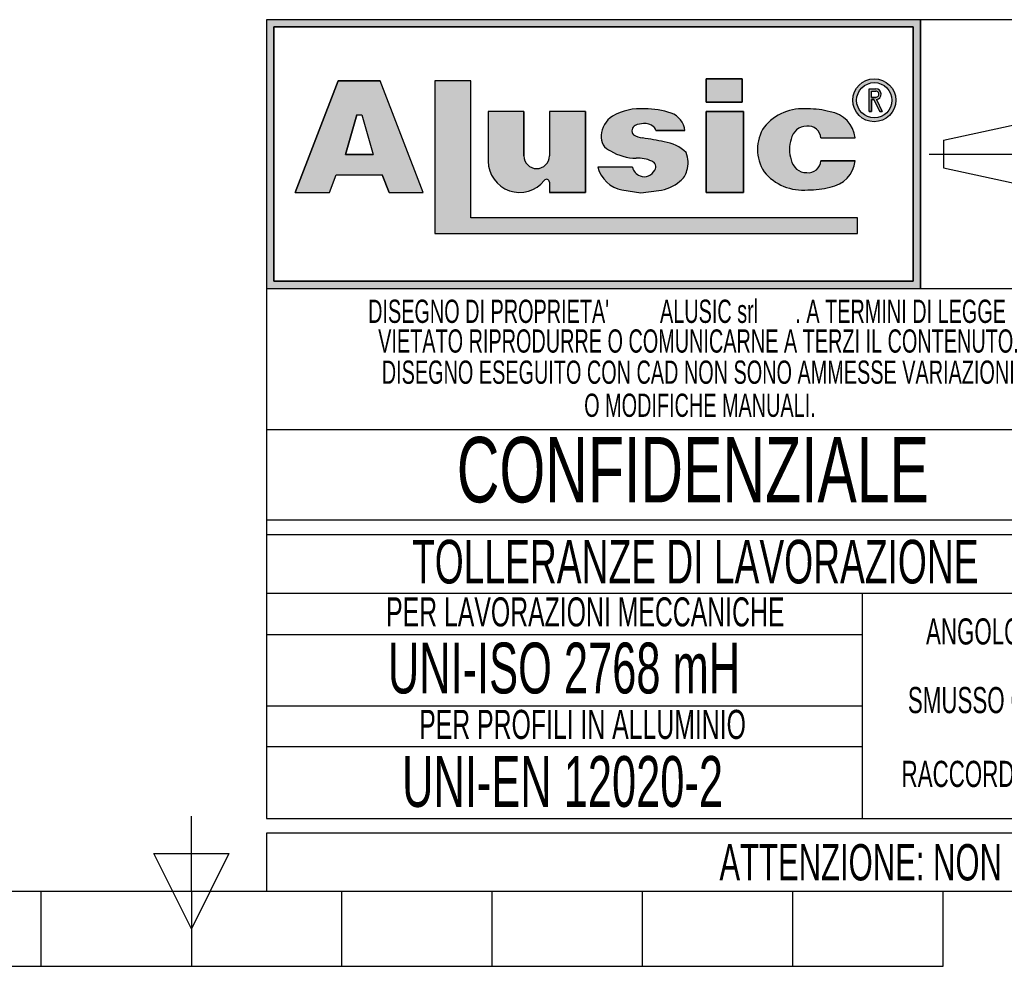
# Model space of a CAD drawing. Header units: millimetres. Extents: x 0 to 420, y 0 to 297.
# Tile 4 of 23: x 198 to 266, y 0 to 65. Entities that reach past the tile are written whole.
import ezdxf
from ezdxf.enums import TextEntityAlignment as Align

# ---------------------------------------------------------------- set-up
doc = ezdxf.new("R2010")
doc.units = ezdxf.units.MM
doc.linetypes.add('CENTERX2', pattern=[20.319999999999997, 12.7, -2.54, 2.54, -2.54])
doc.layers.add('CARTIGLIO', color=140, linetype='Continuous')
doc.styles.add('SLDTEXTSTYLE0', font='TXT', dxfattribs={"width": 0.6382978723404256})
doc.styles.add('SLDTEXTSTYLE1', font='TXT', dxfattribs={"width": 0.675})

# ---------------------------------------------------------------- blocks, each defined once
blk = doc.blocks.new('SW_NOTE_0_1')
at = {"layer": 'CARTIGLIO', "color": 0, "insert": (85.40558510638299, 3.222669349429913), "char_height": 2.5, "attachment_point": 2, "style": 'SLDTEXTSTYLE0'}
blk.add_mtext("ATTENZIONE: NON INTERPRETARE IL DISEGNO. IN CASO DI QUOTE MANCANTI O POCO CHIARE CONSULTARE L'UFFICIO TECNICO", dxfattribs=at)
blk = doc.blocks.new('SW_NOTE_0_14')
at = {"layer": 'CARTIGLIO', "color": 0, "insert": (6.67819148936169, 2.320321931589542), "char_height": 1.8, "attachment_point": 2, "style": 'SLDTEXTSTYLE0'}
blk.add_mtext("ANGOLO ±10'", dxfattribs=at)
blk = doc.blocks.new('SW_NOTE_0_15')
at = {"layer": 'CARTIGLIO', "color": 0, "insert": (23.93617021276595, 3.867203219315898), "char_height": 3, "attachment_point": 2, "style": 'SLDTEXTSTYLE0'}
blk.add_mtext('TOLLERANZE DI LAVORAZIONE', dxfattribs=at)
blk = doc.blocks.new('SW_NOTE_0_16')
at = {"layer": 'CARTIGLIO', "color": 0, "insert": (21.07265624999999, 5.800804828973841), "char_height": 4.500000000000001, "attachment_point": 2, "style": 'SLDTEXTSTYLE1'}
blk.add_mtext('CONFIDENZIALE', dxfattribs=at)
blk = doc.blocks.new('SW_NOTE_0_17')
at = {"layer": 'CARTIGLIO', "color": 0, "insert": (28.04255319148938, 2.062508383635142), "char_height": 1.6, "attachment_point": 2, "style": 'SLDTEXTSTYLE0'}
blk.add_mtext('DISEGNO ESEGUITO CON CAD NON SONO AMMESSE VARIAZIONI', dxfattribs=at)
blk = doc.blocks.new('SW_NOTE_0_18')
at = {"layer": 'CARTIGLIO', "color": 0, "insert": (27.3404255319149, 2.062508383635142), "char_height": 1.6, "attachment_point": 2, "style": 'SLDTEXTSTYLE0'}
blk.add_mtext('VIETATO RIPRODURRE O COMUNICARNE A TERZI IL CONTENUTO.', dxfattribs=at)
blk = doc.blocks.new('SW_NOTE_0_19')
at = {"layer": 'CARTIGLIO', "color": 0, "insert": (7.587765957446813, 2.320321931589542), "char_height": 1.8, "attachment_point": 2, "style": 'SLDTEXTSTYLE0'}
blk.add_mtext('SMUSSO 0.5x45°', dxfattribs=at)
blk = doc.blocks.new('SW_NOTE_0_20')
at = {"layer": 'CARTIGLIO', "color": 0, "insert": (10.40425531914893, 2.062508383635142), "char_height": 1.6, "attachment_point": 2, "style": 'SLDTEXTSTYLE0'}
blk.add_mtext('O MODIFICHE MANUALI.', dxfattribs=at)
blk = doc.blocks.new('SW_NOTE_0_21')
at = {"layer": 'CARTIGLIO', "color": 0, "char_height": 1.6, "attachment_point": 2, "style": 'SLDTEXTSTYLE0'}
for s, insert in [("DISEGNO DI PROPRIETA'", (10.27659574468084, 2.062508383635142)), ('ALUSIC srl', (25.45120500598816, 2.062508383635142)), (". A TERMINI DI LEGGE E'", (39.41078027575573, 2.062508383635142))]:
    blk.add_mtext(s, dxfattribs=dict(at, insert=insert))
blk = doc.blocks.new('SW_NOTE_0_22')
at = {"layer": 'CARTIGLIO', "color": 0, "insert": (8.569148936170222, 2.320321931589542), "char_height": 1.8, "attachment_point": 2, "style": 'SLDTEXTSTYLE0'}
blk.add_mtext('RACCORDO R 0.5', dxfattribs=at)
blk = doc.blocks.new('SW_NOTE_0_23')
at = {"layer": 'CARTIGLIO', "color": 0, "insert": (18.30319148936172, 2.578135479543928), "char_height": 2, "attachment_point": 2, "style": 'SLDTEXTSTYLE0'}
blk.add_mtext('PER LAVORAZIONI MECCANICHE', dxfattribs=at)
blk = doc.blocks.new('SW_NOTE_0_24')
at = {"layer": 'CARTIGLIO', "color": 0, "insert": (15.68484042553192, 4.511737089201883), "char_height": 3.5, "attachment_point": 2, "style": 'SLDTEXTSTYLE0'}
blk.add_mtext('UNI-ISO 2768 mH', dxfattribs=at)
blk = doc.blocks.new('SW_NOTE_0_25')
at = {"layer": 'CARTIGLIO', "color": 0, "insert": (13.85638297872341, 2.578135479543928), "char_height": 2, "attachment_point": 2, "style": 'SLDTEXTSTYLE0'}
blk.add_mtext('PER PROFILI IN ALLUMINIO', dxfattribs=at)
blk = doc.blocks.new('SW_NOTE_0_26')
at = {"layer": 'CARTIGLIO', "color": 0, "insert": (14.05585106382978, 4.511737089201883), "char_height": 3.5, "attachment_point": 2, "style": 'SLDTEXTSTYLE0'}
blk.add_mtext('UNI-EN 12020-2', dxfattribs=at)
blk = doc.blocks.new('Cartiglio ALUSIC')
at = {"layer": 'CARTIGLIO'}
h = blk.add_hatch(color=256, dxfattribs=at)
h.paths.add_polyline_path([(113.971100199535, 149.9990413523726), (113.971100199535, 131.4990413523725), (158.971100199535, 131.4990413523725), (158.971100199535, 149.9990413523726)], flags=0)
h.paths.add_polyline_path([(114.471100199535, 131.9990413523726), (114.471100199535, 149.4990413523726), (158.471100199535, 149.4990413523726), (158.471100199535, 131.9990413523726)], flags=0)
h = blk.add_hatch(color=256, dxfattribs=at)
h.paths.add_polyline_path([(118.292263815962, 138.1064632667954), (118.7611454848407, 139.3206628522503), (121.9303757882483, 139.3206628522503), (122.3992574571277, 138.1064632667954), (124.7510688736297, 138.1064632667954), (121.7833115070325, 145.7916640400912), (118.9082097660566, 145.7916640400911), (115.9404523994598, 138.1064632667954)], flags=0)
h.paths.add_polyline_path([(119.3961687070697, 140.7216809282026), (120.1708764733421, 143.4547391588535), (120.5206447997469, 143.4547391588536), (121.2953525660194, 140.721680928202)], flags=0)
for points in [[(128.0219401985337, 145.7956943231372), (125.5527056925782, 145.7956943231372), (125.5527056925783, 135.2696801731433), (154.6424359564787, 135.2696801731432), (154.6424359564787, 136.3597302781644), (128.0219401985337, 136.3597302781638)], [(144.2116339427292, 145.9308884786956), (144.2116339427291, 144.3245774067), (146.6985305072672, 144.3245774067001), (146.6985305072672, 145.9308884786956)], [(146.7838932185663, 143.6808359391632), (144.2116339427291, 143.6808359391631), (144.2116339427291, 138.1064632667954), (146.7838932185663, 138.1064632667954)]]:
    blk.add_hatch(color=256, dxfattribs=at).paths.add_polyline_path(points, flags=0)
h = blk.add_hatch(color=256, dxfattribs=at)
edge = h.paths.add_edge_path(flags=0)
edge.add_arc((155.7921827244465, 144.4510199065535), 1.479868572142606, 0, 360)
edge = h.paths.add_edge_path(flags=0)
edge.add_arc((155.7921827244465, 144.4510199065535), 1.214864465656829, 0, 360)
h = blk.add_hatch(color=256, dxfattribs=at)
edge = h.paths.add_edge_path(flags=0)
edge.add_arc((155.8903200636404, 144.8676091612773), 0.3723980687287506, 277.1406326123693, 450.0000000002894)
edge.add_line((155.8903200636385, 145.240007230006), (155.450204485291, 145.240007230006))
edge.add_line((155.450204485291, 145.240007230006), (155.450204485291, 143.6880606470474))
edge.add_line((155.450204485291, 143.6880606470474), (155.605611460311, 143.6880606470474))
edge.add_line((155.605611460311, 143.6880606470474), (155.605611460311, 144.4952110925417))
edge.add_line((155.605611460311, 144.4952110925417), (155.764003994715, 144.4952110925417))
edge.add_line((155.764003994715, 144.4952110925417), (156.171212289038, 143.6880606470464))
edge.add_line((156.171212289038, 143.6880606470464), (156.3452765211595, 143.6880606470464))
edge.add_line((156.3452765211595, 143.6880606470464), (155.9366110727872, 144.4980993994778))
edge = h.paths.add_edge_path(flags=0)
edge.add_line((155.6056114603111, 145.0846002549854), (155.8903200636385, 145.0846002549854))
edge.add_arc((155.8903200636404, 144.8676091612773), 0.2169910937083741, -90.00000000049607, 90.00000000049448, ccw=False)
edge.add_line((155.8903200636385, 144.6506180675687), (155.6056114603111, 144.6506180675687))
edge.add_line((155.6056114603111, 144.6506180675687), (155.6056114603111, 145.0846002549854))
h = blk.add_hatch(color=256, dxfattribs=at)
edge = h.paths.add_edge_path(flags=0)
edge.add_arc((132.5578484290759, 140.6186164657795), 0.8721260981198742, 180, 360, ccw=False)
edge.add_line((131.6857223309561, 140.6186164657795), (131.6857223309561, 143.6808359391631))
edge.add_line((131.6857223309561, 143.6808359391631), (129.2243885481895, 143.6808359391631))
edge.add_line((129.2243885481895, 143.6808359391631), (129.2243885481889, 140.2640777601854))
edge.add_arc((131.3820030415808, 140.2640777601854), 2.157614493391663, 180, 321.9680973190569)
edge.add_arc((133.2350345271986, 138.8146685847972), 0.1949400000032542, 3.751097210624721e-10, 141.9680973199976, ccw=False)
edge.add_line((133.4299745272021, 138.8146685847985), (133.4299745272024, 138.106463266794))
edge.add_line((133.4299745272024, 138.106463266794), (135.91068894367, 138.106463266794))
edge.add_line((135.91068894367, 138.106463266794), (135.9106889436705, 143.6808359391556))
edge.add_line((135.9106889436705, 143.6808359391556), (133.4299745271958, 143.6808359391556))
edge.add_line((133.4299745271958, 143.6808359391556), (133.4299745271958, 140.6186164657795))
h = blk.add_hatch(color=256, dxfattribs=at)
edge = h.paths.add_edge_path(flags=0)
edge.add_line((139.7219511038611, 138.0874905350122), (140.9616140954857, 138.2313935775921))
edge.add_arc((140.6251358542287, 140.9172664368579), 2.706867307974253, 277.1406456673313, 311.0032214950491)
edge.add_arc((141.7459062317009, 139.8536948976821), 1.178212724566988, 303.7868133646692, 347.8980612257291)
edge.add_arc((141.0550130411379, 140.1458147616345), 1.920162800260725, 343.6935231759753, 381.4193527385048)
edge.add_arc((140.9170023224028, 138.8528855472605), 2.77207698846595, 46.00269433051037, 81.25096772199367)
edge.add_arc((133.1604335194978, 99.54681763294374), 42.8338661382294, 78.993004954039, 81.01866969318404)
edge.add_arc((140.0875549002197, 143.5111497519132), 1.672976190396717, 238.77709912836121, 261.74465207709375, ccw=False)
edge.add_arc((139.511171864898, 142.3534770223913), 0.3988810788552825, 114.64010585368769, 223.1865854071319, ccw=False)
edge.add_arc((139.9292750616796, 141.471492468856), 1.374925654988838, 90.51660503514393, 115.15343256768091, ccw=False)
edge.add_arc((139.978971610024, 141.8617877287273), 0.986530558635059, 50.69488274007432, 93.60864602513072, ccw=False)
edge.add_arc((140.2656634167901, 142.2302567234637), 0.519939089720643, 14.547573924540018, 49.4198797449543, ccw=False)
edge.add_line((140.7689329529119, 142.3608569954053), (142.7634621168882, 142.3608569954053))
edge.add_arc((141.3534729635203, 142.2214802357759), 1.416861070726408, 5.645321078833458, 71.38339334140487)
edge.add_arc((140.0918708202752, 138.6413140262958), 5.212710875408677, 70.80435731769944, 90.86664277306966)
edge.add_arc((139.6876943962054, 140.01898057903), 3.848224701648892, 85.15036290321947, 119.9120405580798)
edge.add_arc((138.7589405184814, 141.8826763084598), 1.774008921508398, 123.9309471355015, 174.9914571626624)
edge.add_arc((138.007121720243, 141.9227892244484), 1.021881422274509, 173.5516105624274, 249.3813116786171)
edge.add_arc((139.4480837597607, 143.8857829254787), 3.430150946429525, 238.3320469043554, 269.1908231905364)
edge.add_arc((139.5671105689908, 138.3083973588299), 2.154096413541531, 64.99796384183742, 94.45891481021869, ccw=False)
edge.add_arc((140.3551381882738, 139.8813550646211), 0.398545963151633, -35.586121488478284, 72.11412463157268, ccw=False)
edge.add_arc((139.9862171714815, 139.9393420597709), 0.7512299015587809, 245.201083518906, 337.29941344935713, ccw=False)
edge.add_arc((139.934335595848, 140.0154535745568), 0.8024620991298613, 192.5591591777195, 250.8523518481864, ccw=False)
edge.add_line((139.1510748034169, 139.8409601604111), (136.768183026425, 139.8409601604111))
edge.add_arc((138.8654850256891, 140.4022414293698), 2.1711085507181, 194.9824340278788, 258.3364147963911)
edge.add_line((138.4265630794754, 138.2759630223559), (139.7219511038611, 138.0874905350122))
h = blk.add_hatch(color=256, dxfattribs=at)
edge = h.paths.add_edge_path(flags=0)
edge.add_arc((151.1448446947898, 140.5631500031), 1.095489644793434, 191.1589777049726, 269.9285492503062, ccw=False)
edge.add_arc((152.2932291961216, 141.066632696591), 2.335462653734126, 162.1599290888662, 197.8400709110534, ccw=False)
edge.add_arc((151.1448446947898, 141.5701153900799), 1.095489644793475, 90.07145075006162, 168.8410222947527, ccw=False)
edge.add_arc((151.2517282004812, 141.8150308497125), 0.8574339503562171, 2.566657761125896, 97.25285314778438, ccw=False)
edge.add_line((152.108301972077, 141.8534281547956), (154.4848142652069, 141.8534281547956))
edge.add_arc((152.4212904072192, 141.6061501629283), 2.078287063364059, 6.833333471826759, 81.00039250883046)
edge.add_arc((151.336234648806, 138.6914263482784), 5.163706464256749, 74.1517675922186, 91.31975036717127)
edge.add_arc((150.8738064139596, 140.4366829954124), 3.434301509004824, 84.25969198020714, 140.8312604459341)
edge.add_arc((150.5707293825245, 141.0666326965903), 2.817144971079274, 146.8823062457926, 213.1176937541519)
edge.add_arc((150.87380641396, 141.6965823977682), 3.434301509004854, 219.1687395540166, 275.7403080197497)
edge.add_arc((151.3362346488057, 143.4418390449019), 5.163706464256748, 268.6802496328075, 285.8482324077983)
edge.add_arc((152.4212904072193, 140.5271152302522), 2.078287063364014, 278.9996074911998, 353.1666665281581)
edge.add_line((154.4848142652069, 140.2798372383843), (152.1083019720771, 140.2798372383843))
edge.add_arc((151.2517282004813, 140.3182345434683), 0.8574339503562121, 262.7471468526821, 357.4333422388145, ccw=False)
for p, q in [((113.971100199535, 149.9990413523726), (113.971100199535, 131.4990413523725)), ((113.971100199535, 149.9990413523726), (113.971100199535, 94.99904135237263)), ((173.971100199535, 149.9990413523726), (113.971100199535, 149.9990413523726)), ((158.971100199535, 149.9990413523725), (113.971100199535, 149.9990413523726)), ((113.971100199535, 149.9990413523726), (113.971100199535, 131.4990413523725)), ((113.971100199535, 149.9990413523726), (113.971100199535, 115.5498549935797)), ((158.971100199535, 131.4990413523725), (158.971100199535, 149.9990413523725)), ((158.971100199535, 149.9990413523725), (158.971100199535, 131.4990413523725)), ((114.471100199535, 131.9990413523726), (114.471100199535, 149.4990413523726)), ((114.471100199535, 149.4990413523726), (114.471100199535, 131.9990413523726)), ((114.471100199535, 149.4990413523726), (158.471100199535, 149.4990413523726)), ((158.471100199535, 149.4990413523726), (114.471100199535, 149.4990413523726)), ((158.471100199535, 149.4990413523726), (158.471100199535, 131.9990413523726)), ((158.471100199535, 131.9990413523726), (158.471100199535, 149.4990413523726)), ((118.9082097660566, 145.7916640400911), (115.9404523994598, 138.1064632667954)), ((115.9404523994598, 138.1064632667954), (118.9082097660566, 145.7916640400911)), ((121.7833115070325, 145.7916640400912), (118.9082097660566, 145.7916640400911)), ((118.9082097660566, 145.7916640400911), (121.7833115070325, 145.7916640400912)), ((124.7510688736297, 138.1064632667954), (121.7833115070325, 145.7916640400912)), ((124.7510688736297, 138.1064632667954), (121.7833115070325, 145.7916640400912)), ((128.0219401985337, 145.7956943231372), (125.5527056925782, 145.7956943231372)), ((125.5527056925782, 145.7956943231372), (125.5527056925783, 135.2696801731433)), ((128.0219401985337, 145.7956943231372), (125.5527056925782, 145.7956943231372)), ((125.5527056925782, 145.7956943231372), (125.5527056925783, 135.2696801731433)), ((128.0219401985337, 136.3597302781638), (128.0219401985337, 145.7956943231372)), ((128.0219401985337, 136.3597302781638), (128.0219401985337, 145.7956943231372)), ((146.6985305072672, 145.9308884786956), (144.2116339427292, 145.9308884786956)), ((144.2116339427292, 145.9308884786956), (144.2116339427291, 144.3245774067)), ((144.2116339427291, 144.3245774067), (144.2116339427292, 145.9308884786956)), ((144.2116339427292, 145.9308884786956), (146.6985305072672, 145.9308884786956)), ((146.6985305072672, 145.9308884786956), (146.6985305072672, 144.3245774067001)), ((146.6985305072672, 144.3245774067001), (146.6985305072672, 145.9308884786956)), ((155.450204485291, 143.6880606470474), (155.450204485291, 145.240007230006)), ((155.450204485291, 143.6880606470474), (155.450204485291, 145.240007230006)), ((155.450204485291, 145.240007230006), (155.8903200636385, 145.240007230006)), ((155.450204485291, 145.240007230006), (155.8903200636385, 145.240007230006)), ((155.6056114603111, 145.0846002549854), (155.8903200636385, 145.0846002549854)), ((155.6056114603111, 144.6506180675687), (155.6056114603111, 145.0846002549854)), ((155.6056114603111, 144.6506180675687), (155.6056114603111, 145.0846002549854)), ((155.6056114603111, 145.0846002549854), (155.8903200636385, 145.0846002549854)), ((155.6056114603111, 144.6506180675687), (155.8903200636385, 144.6506180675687)), ((155.8903200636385, 144.6506180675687), (155.6056114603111, 144.6506180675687)), ((155.605611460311, 144.4952110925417), (155.605611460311, 143.6880606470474)), ((155.605611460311, 143.6880606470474), (155.605611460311, 144.4952110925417)), ((155.764003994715, 144.4952110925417), (155.605611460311, 144.4952110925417)), ((155.605611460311, 144.4952110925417), (155.764003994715, 144.4952110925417)), ((156.171212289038, 143.6880606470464), (155.764003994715, 144.4952110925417)), ((155.764003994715, 144.4952110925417), (156.171212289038, 143.6880606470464)), ((155.9366110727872, 144.4980993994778), (156.3452765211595, 143.6880606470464)), ((155.9366110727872, 144.4980993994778), (156.3452765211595, 143.6880606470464)), ((129.2243885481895, 143.6808359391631), (129.2243885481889, 140.2640777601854)), ((131.6857223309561, 143.6808359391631), (129.2243885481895, 143.6808359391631)), ((131.6857223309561, 143.6808359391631), (129.2243885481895, 143.6808359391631)), ((129.2243885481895, 143.6808359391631), (129.2243885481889, 140.2640777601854)), ((131.6857223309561, 140.6186164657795), (131.6857223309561, 143.6808359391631)), ((131.6857223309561, 143.6808359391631), (131.6857223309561, 140.6186164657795)), ((135.9106889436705, 143.6808359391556), (133.4299745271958, 143.6808359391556)), ((133.4299745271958, 143.6808359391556), (133.4299745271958, 140.6186164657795)), ((133.4299745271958, 143.6808359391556), (133.4299745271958, 140.6186164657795)), ((135.9106889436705, 143.6808359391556), (133.4299745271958, 143.6808359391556)), ((135.9106889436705, 143.6808359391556), (135.91068894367, 138.106463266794)), ((135.91068894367, 138.106463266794), (135.9106889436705, 143.6808359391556)), ((144.2116339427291, 144.3245774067), (146.6985305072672, 144.3245774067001)), ((146.6985305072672, 144.3245774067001), (144.2116339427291, 144.3245774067)), ((146.7838932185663, 143.6808359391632), (144.2116339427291, 143.6808359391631)), ((144.2116339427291, 143.6808359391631), (144.2116339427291, 138.1064632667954)), ((144.2116339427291, 143.6808359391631), (146.7838932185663, 143.6808359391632)), ((144.2116339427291, 138.1064632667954), (144.2116339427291, 143.6808359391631)), ((146.7838932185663, 138.1064632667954), (146.7838932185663, 143.6808359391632)), ((146.7838932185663, 143.6808359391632), (146.7838932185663, 138.1064632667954)), ((155.450204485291, 143.6880606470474), (155.605611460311, 143.6880606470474)), ((155.605611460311, 143.6880606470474), (155.450204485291, 143.6880606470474)), ((156.171212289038, 143.6880606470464), (156.3452765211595, 143.6880606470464)), ((156.3452765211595, 143.6880606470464), (156.171212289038, 143.6880606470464)), ((119.3961687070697, 140.7216809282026), (120.1708764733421, 143.4547391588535)), ((120.1708764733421, 143.4547391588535), (119.3961687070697, 140.7216809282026)), ((120.1708764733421, 143.4547391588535), (120.5206447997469, 143.4547391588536)), ((120.1708764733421, 143.4547391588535), (120.5206447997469, 143.4547391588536)), ((120.5206447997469, 143.4547391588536), (121.2953525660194, 140.721680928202)), ((120.5206447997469, 143.4547391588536), (121.2953525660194, 140.721680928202)), ((140.7689329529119, 142.3608569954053), (142.7634621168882, 142.3608569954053)), ((142.7634621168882, 142.3608569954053), (140.7689329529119, 142.3608569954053)), ((160.5624374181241, 141.7060810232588), (166.0550106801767, 142.8872795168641)), ((152.108301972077, 141.8534281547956), (154.4848142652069, 141.8534281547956)), ((152.108301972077, 141.8534281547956), (154.4848142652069, 141.8534281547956)), ((160.5624374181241, 141.7060810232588), (160.5624374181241, 139.7920016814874)), ((121.2953525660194, 140.721680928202), (119.3961687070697, 140.7216809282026)), ((119.3961687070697, 140.7216809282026), (121.2953525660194, 140.721680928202)), ((154.4848142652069, 140.2798372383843), (152.1083019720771, 140.2798372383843)), ((152.1083019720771, 140.2798372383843), (154.4848142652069, 140.2798372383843)), ((139.1510748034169, 139.8409601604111), (136.768183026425, 139.8409601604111)), ((139.1510748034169, 139.8409601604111), (136.768183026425, 139.8409601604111)), ((160.5624374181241, 139.7920016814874), (166.0550106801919, 138.6108031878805)), ((118.292263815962, 138.1064632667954), (118.7611454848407, 139.3206628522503)), ((118.292263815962, 138.1064632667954), (118.7611454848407, 139.3206628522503)), ((118.7611454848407, 139.3206628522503), (121.9303757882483, 139.3206628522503)), ((118.7611454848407, 139.3206628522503), (121.9303757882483, 139.3206628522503)), ((122.3992574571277, 138.1064632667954), (121.9303757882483, 139.3206628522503)), ((121.9303757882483, 139.3206628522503), (122.3992574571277, 138.1064632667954)), ((133.4299745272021, 138.8146685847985), (133.4299745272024, 138.106463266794)), ((133.4299745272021, 138.8146685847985), (133.4299745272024, 138.106463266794)), ((138.4265630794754, 138.2759630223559), (139.7219511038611, 138.0874905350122)), ((138.4265630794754, 138.2759630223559), (139.7219511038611, 138.0874905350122)), ((139.7219511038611, 138.0874905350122), (140.9616140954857, 138.2313935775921)), ((139.7219511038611, 138.0874905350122), (140.9616140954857, 138.2313935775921)), ((115.9404523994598, 138.1064632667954), (118.292263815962, 138.1064632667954)), ((115.9404523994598, 138.1064632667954), (118.292263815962, 138.1064632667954)), ((122.3992574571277, 138.1064632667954), (124.7510688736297, 138.1064632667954)), ((122.3992574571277, 138.1064632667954), (124.7510688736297, 138.1064632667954)), ((133.4299745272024, 138.106463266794), (135.91068894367, 138.106463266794)), ((135.91068894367, 138.106463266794), (133.4299745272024, 138.106463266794)), ((144.2116339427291, 138.1064632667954), (146.7838932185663, 138.1064632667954)), ((146.7838932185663, 138.1064632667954), (144.2116339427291, 138.1064632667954)), ((154.6424359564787, 136.3597302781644), (128.0219401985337, 136.3597302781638)), ((154.6424359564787, 136.3597302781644), (128.0219401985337, 136.3597302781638)), ((154.6424359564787, 135.2696801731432), (154.6424359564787, 136.3597302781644)), ((154.6424359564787, 135.2696801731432), (154.6424359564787, 136.3597302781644)), ((125.5527056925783, 135.2696801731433), (154.6424359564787, 135.2696801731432)), ((125.5527056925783, 135.2696801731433), (154.6424359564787, 135.2696801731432)), ((113.971100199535, 131.4990413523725), (158.971100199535, 131.4990413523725)), ((113.971100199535, 131.4990413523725), (173.971100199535, 131.4990413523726)), ((158.471100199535, 131.9990413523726), (114.471100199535, 131.9990413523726)), ((114.471100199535, 131.9990413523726), (158.471100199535, 131.9990413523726)), ((173.971100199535, 121.7636603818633), (113.971100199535, 121.7636603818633)), ((173.971100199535, 115.5498549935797), (113.971100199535, 115.5498549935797)), ((113.971100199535, 114.5498549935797), (173.971100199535, 114.5498549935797)), ((113.971100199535, 114.5498549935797), (113.971100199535, 94.99904135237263)), ((173.9571410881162, 110.4900006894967), (113.9571410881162, 110.4900006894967)), ((154.9806365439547, 94.99904135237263), (154.9806365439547, 110.4900006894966)), ((113.971100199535, 107.6716313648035), (154.9806365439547, 107.6716313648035)), ((154.9806365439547, 102.7445210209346), (113.971100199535, 102.7445210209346)), ((113.9850593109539, 99.96496483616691), (154.9945956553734, 99.96496483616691)), ((113.971100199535, 94.99904135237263), (173.971100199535, 94.99904135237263)), ((313.621100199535, 93.99904135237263), (113.971100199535, 93.99904135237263)), ((113.971100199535, 93.99904135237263), (113.971100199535, 89.99904135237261)), ((113.971100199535, 89.99904135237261), (313.621100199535, 89.99904135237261))]:
    blk.add_line(p, q, dxfattribs=at)
at = {"layer": 'CARTIGLIO', "linetype": 'CENTERX2'}
blk.add_line((159.5584198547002, 140.749041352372), (173.3837805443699, 140.749041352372), dxfattribs=at)
at = {"layer": 'CARTIGLIO', "linetype": 'Continuous'}
blk.add_line((113.9695322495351, 89.99904135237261), (313.621100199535, 89.99904135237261), dxfattribs=at)
at = {"layer": 'CARTIGLIO'}
for radius in [1.479868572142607, 1.479868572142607, 1.214864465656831, 1.214864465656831]:
    blk.add_circle((155.7921827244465, 144.4510199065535), radius, dxfattribs=at)
for centre, radius, start, end in [((155.8903200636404, 144.8676091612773), 0.3723980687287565, 277.1406326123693, 90.00000000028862), ((155.8903200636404, 144.8676091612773), 0.3723980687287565, 277.1406326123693, 90.00000000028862), ((155.8903200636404, 144.8676091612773), 0.2169910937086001, 269.9999999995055, 90.00000000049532), ((155.8903200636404, 144.8676091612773), 0.2169910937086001, 269.9999999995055, 90.00000000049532), ((139.6876943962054, 140.01898057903), 3.848224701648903, 85.15036290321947, 119.9120405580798), ((139.6876943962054, 140.01898057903), 3.848224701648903, 85.15036290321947, 119.9120405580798), ((140.0918708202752, 138.6413140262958), 5.212710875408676, 70.80435731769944, 90.86664277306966), ((140.0918708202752, 138.6413140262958), 5.212710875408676, 70.80435731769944, 90.86664277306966), ((150.8738064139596, 140.4366829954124), 3.434301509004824, 84.25969198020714, 140.8312604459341), ((150.8738064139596, 140.4366829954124), 3.434301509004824, 84.25969198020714, 140.8312604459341), ((151.336234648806, 138.6914263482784), 5.163706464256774, 74.1517675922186, 91.31975036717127), ((151.336234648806, 138.6914263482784), 5.163706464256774, 74.1517675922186, 91.31975036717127), ((152.4212904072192, 141.6061501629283), 2.078287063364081, 6.833333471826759, 81.00039250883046), ((152.4212904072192, 141.6061501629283), 2.078287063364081, 6.833333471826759, 81.00039250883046), ((138.7589405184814, 141.8826763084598), 1.774008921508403, 123.9309471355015, 174.9914571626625), ((138.7589405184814, 141.8826763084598), 1.774008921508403, 123.9309471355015, 174.9914571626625), ((141.3534729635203, 142.2214802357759), 1.416861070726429, 5.645321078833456, 71.38339334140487), ((141.3534729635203, 142.2214802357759), 1.416861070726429, 5.645321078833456, 71.38339334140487), ((139.511171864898, 142.3534770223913), 0.3988810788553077, 114.6401058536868, 223.1865854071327), ((139.511171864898, 142.3534770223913), 0.3988810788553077, 114.6401058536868, 223.1865854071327), ((139.9292750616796, 141.471492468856), 1.374925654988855, 90.51660503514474, 115.1534325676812), ((139.9292750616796, 141.471492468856), 1.374925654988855, 90.51660503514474, 115.1534325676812), ((139.978971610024, 141.8617877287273), 0.9865305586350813, 50.69488274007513, 93.60864602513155), ((139.978971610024, 141.8617877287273), 0.9865305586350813, 50.69488274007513, 93.60864602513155), ((140.2656634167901, 142.2302567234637), 0.5199390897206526, 14.5475739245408, 49.41987974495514), ((140.2656634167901, 142.2302567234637), 0.5199390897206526, 14.5475739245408, 49.41987974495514), ((150.5707293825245, 141.0666326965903), 2.81714497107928, 146.8823062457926, 213.1176937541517), ((150.5707293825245, 141.0666326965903), 2.81714497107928, 146.8823062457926, 213.1176937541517), ((151.1448446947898, 141.5701153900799), 1.095489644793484, 90.07145075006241, 168.8410222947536), ((151.1448446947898, 141.5701153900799), 1.095489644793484, 90.07145075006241, 168.8410222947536), ((151.2517282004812, 141.8150308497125), 0.8574339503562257, 2.566657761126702, 97.25285314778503), ((151.2517282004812, 141.8150308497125), 0.8574339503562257, 2.566657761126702, 97.25285314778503), ((138.007121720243, 141.9227892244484), 1.021881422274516, 173.5516105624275, 249.381311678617), ((138.007121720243, 141.9227892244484), 1.021881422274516, 173.5516105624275, 249.381311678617), ((140.0875549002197, 143.5111497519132), 1.672976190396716, 238.777099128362, 261.7446520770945), ((140.0875549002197, 143.5111497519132), 1.672976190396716, 238.777099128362, 261.7446520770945), ((133.1604335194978, 99.54681763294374), 42.83386613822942, 78.993004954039, 81.01866969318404), ((133.1604335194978, 99.54681763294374), 42.83386613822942, 78.993004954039, 81.01866969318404), ((152.2932291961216, 141.066632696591), 2.335462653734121, 162.159929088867, 197.8400709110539), ((152.2932291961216, 141.066632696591), 2.335462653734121, 162.159929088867, 197.8400709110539), ((139.4480837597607, 143.8857829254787), 3.430150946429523, 238.3320469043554, 269.1908231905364), ((139.4480837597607, 143.8857829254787), 3.430150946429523, 238.3320469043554, 269.1908231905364), ((140.9170023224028, 138.8528855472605), 2.77207698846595, 46.00269433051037, 81.25096772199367), ((140.9170023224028, 138.8528855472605), 2.77207698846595, 46.00269433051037, 81.25096772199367), ((131.3820030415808, 140.2640777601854), 2.157614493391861, 180, 321.9680973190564), ((131.3820030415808, 140.2640777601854), 2.157614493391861, 180, 321.9680973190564), ((132.5578484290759, 140.6186164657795), 0.8721260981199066, 180, 0), ((132.5578484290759, 140.6186164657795), 0.8721260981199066, 180, 0), ((139.5671105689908, 138.3083973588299), 2.154096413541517, 64.99796384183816, 94.45891481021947), ((139.5671105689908, 138.3083973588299), 2.154096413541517, 64.99796384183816, 94.45891481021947), ((140.3551381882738, 139.8813550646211), 0.398545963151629, 324.4138785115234, 72.11412463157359), ((140.3551381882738, 139.8813550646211), 0.398545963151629, 324.4138785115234, 72.11412463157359), ((141.0550130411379, 140.1458147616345), 1.920162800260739, 343.6935231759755, 21.41935273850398), ((141.0550130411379, 140.1458147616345), 1.920162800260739, 343.6935231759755, 21.41935273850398), ((151.1448446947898, 140.5631500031), 1.095489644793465, 191.1589777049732, 269.9285492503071), ((151.1448446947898, 140.5631500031), 1.095489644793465, 191.1589777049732, 269.9285492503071), ((151.2517282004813, 140.3182345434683), 0.8574339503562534, 262.7471468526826, 357.4333422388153), ((151.2517282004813, 140.3182345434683), 0.8574339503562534, 262.7471468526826, 357.4333422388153), ((152.4212904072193, 140.5271152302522), 2.078287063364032, 278.9996074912, 353.1666665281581), ((152.4212904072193, 140.5271152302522), 2.078287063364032, 278.9996074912, 353.1666665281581), ((138.8654850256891, 140.4022414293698), 2.171108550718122, 194.9824340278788, 258.3364147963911), ((138.8654850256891, 140.4022414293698), 2.171108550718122, 194.9824340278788, 258.3364147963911), ((139.934335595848, 140.0154535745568), 0.8024620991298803, 192.5591591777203, 250.8523518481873), ((139.934335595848, 140.0154535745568), 0.8024620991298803, 192.5591591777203, 250.8523518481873), ((139.9862171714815, 139.9393420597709), 0.7512299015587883, 245.2010835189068, 337.2994134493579), ((139.9862171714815, 139.9393420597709), 0.7512299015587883, 245.2010835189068, 337.2994134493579), ((141.7459062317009, 139.8536948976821), 1.178212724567, 303.7868133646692, 347.8980612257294), ((141.7459062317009, 139.8536948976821), 1.178212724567, 303.7868133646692, 347.8980612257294), ((133.2350345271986, 138.8146685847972), 0.1949400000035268, 3.759104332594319e-10, 141.9680973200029), ((133.2350345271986, 138.8146685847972), 0.1949400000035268, 3.759104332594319e-10, 141.9680973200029), ((150.87380641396, 141.6965823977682), 3.434301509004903, 219.1687395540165, 275.7403080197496), ((150.87380641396, 141.6965823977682), 3.434301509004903, 219.1687395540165, 275.7403080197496), ((140.6251358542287, 140.9172664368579), 2.706867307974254, 277.1406456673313, 311.0032214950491), ((140.6251358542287, 140.9172664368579), 2.706867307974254, 277.1406456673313, 311.0032214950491), ((151.3362346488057, 143.4418390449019), 5.163706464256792, 268.6802496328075, 285.8482324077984), ((151.3362346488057, 143.4418390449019), 5.163706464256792, 268.6802496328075, 285.8482324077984)]:
    blk.add_arc(centre, radius, start, end, dxfattribs=at)
at = {"layer": 'CARTIGLIO', "color": 140}
for name, p in [('SW_NOTE_0_21', (118.9711016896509, 128.6603244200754)), ('SW_NOTE_0_18', (116.3533271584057, 126.6141659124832)), ('SW_NOTE_0_17', (115.6355512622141, 124.4682551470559)), ('SW_NOTE_0_20', (133.3899886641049, 122.1920407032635)), ('SW_NOTE_0_16', (122.2362996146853, 115.4679531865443)), ('SW_NOTE_0_15', (119.5374520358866, 110.3183836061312)), ('SW_NOTE_0_23', (117.6003680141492, 107.6481432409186)), ('SW_NOTE_0_14', (157.5950277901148, 106.4612057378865)), ('SW_NOTE_0_24', (118.7522918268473, 102.6005131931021)), ('SW_NOTE_0_19', (156.6725276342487, 101.7341689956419)), ('SW_NOTE_0_25', (121.8587729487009, 99.90266357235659)), ('SW_NOTE_0_26', (120.2859705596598, 94.78943414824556)), ('SW_NOTE_0_22', (155.6312777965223, 96.6517264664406)), ('SW_NOTE_0_1', (127.6311861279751, 90.01640253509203))]:
    blk.add_blockref(name, p, dxfattribs=at)
at = {"layer": 'CARTIGLIO', "color": 140, "style": 'SLDTEXTSTYLE0', "width": 0.6382978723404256}
for tag, p in [('AUTOATTR8', (219.2444208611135, 110.0025032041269)), ('AUTOATTR9', (218.1221976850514, 100.4234402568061)), ('AUTOATTR0', (249.0325362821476, 100.3118048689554))]:
    blk.add_attdef(tag, text='', height=4, dxfattribs=at).set_placement(p, align=Align.TOP_CENTER)
at = {"layer": 'CARTIGLIO', "color": 140}
for tag in ['AUTOATTR13', 'AUTOATTR12', 'AUTOATTR11', 'AUTOATTR10', 'AUTOATTR7', 'AUTOATTR6', 'AUTOATTR5', 'AUTOATTR4', 'AUTOATTR3', 'AUTOATTR2', 'AUTOATTR1']:
    blk.add_attdef(tag, (0, 0), '', height=4, dxfattribs=at)

msp = doc.modelspace()

# ---------------------------------------------------------------- linework, layer by layer
at = {"layer": 'CARTIGLIO', "linetype": 'Continuous'}
for p, q in [((210.0037561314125, 5.171001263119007), (210.0037561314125, 10.34521728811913)), ((207.4166481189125, 7.758109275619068), (212.5908641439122, 7.758109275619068)), ((210.0037561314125, 2.583893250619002), (207.4166481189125, 7.758109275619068)), ((212.5908641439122, 7.758109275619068), (210.0037561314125, 2.583893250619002)), ((5.180115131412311, 5.171001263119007), (414.8273971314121, 5.171001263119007)), ((199.6553240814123, -0.003214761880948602), (199.6553240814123, 5.171001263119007)), ((210.0037561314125, 5.171001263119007), (210.0037561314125, -0.003214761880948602)), ((215.1758291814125, 5.171001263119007), (414.8273971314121, 5.171001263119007)), ((220.3521881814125, -0.003214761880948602), (220.3521881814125, 5.171001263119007)), ((230.7006202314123, -0.003214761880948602), (230.7006202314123, 5.171001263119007)), ((241.0490522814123, -0.003214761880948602), (241.0490522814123, 5.171001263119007)), ((251.3974843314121, -0.003214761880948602), (251.3974843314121, 5.171001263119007)), ((261.7459163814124, -0.003214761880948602), (261.7459163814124, 5.171001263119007)), ((158.2615958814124, -0.003214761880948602), (261.7459163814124, -0.003214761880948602))]:
    msp.add_line(p, q, dxfattribs=at)
at = {"layer": 'CARTIGLIO'}
msp.add_line((215.1773971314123, 5.171001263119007), (414.8273971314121, 5.171001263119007), dxfattribs=at)

# ---------------------------------------------------------------- block references
at = {"color": 7, "linetype": 'Continuous'}
msp.add_blockref('Cartiglio ALUSIC', (101.206296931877, -84.82804008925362), dxfattribs=at)

doc.saveas('drawing.dxf')
